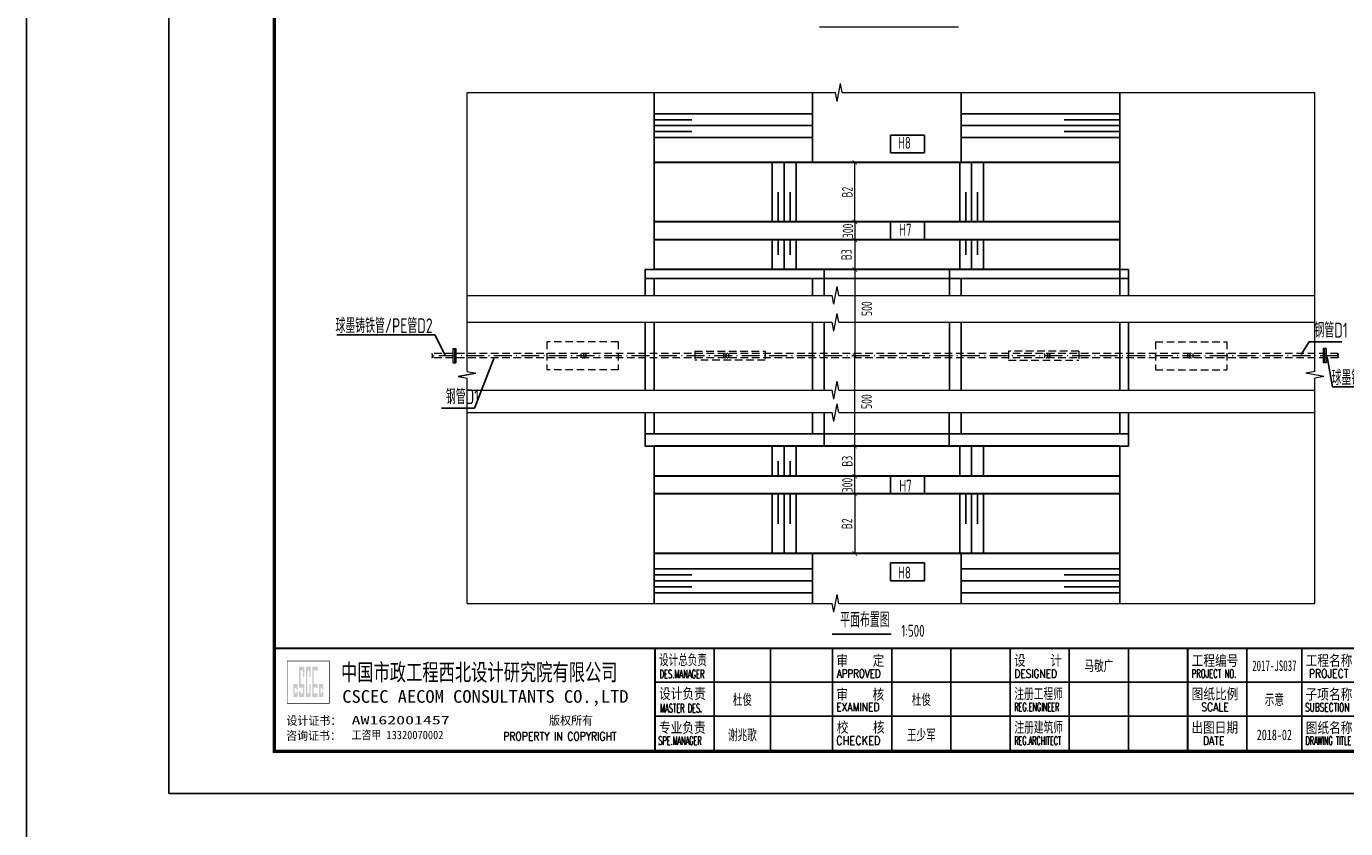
# Model space of a CAD drawing. Extents: x -493406 to 788281, y -294927 to -108123.
# Tile 4 of 7: x 451460 to 455891, y -289133 to -286440. Entities that reach past the tile are written whole.
import ezdxf
from ezdxf.enums import TextEntityAlignment as Align

# ---------------------------------------------------------------- set-up
doc = ezdxf.new("R2010")
doc.units = 0
for name, pattern in [('ACAD_ISO02W100', [15, 12, -3]), ('ACAD_ISO10W100', [18.5, 12, -3, 0.5, -3]), ('DASHED', [19.05, 12.7, -6.35])]:
    doc.linetypes.add(name, pattern=pattern)
doc.layers.add('GPSCOMMON', color=7, linetype='Continuous')
doc.layers.add('pp-com', color=7, linetype='Continuous')
for name, color, linetype, lineweight in [('SWJGYS01000', 24, 'Continuous', 0), ('标注', 4, 'Continuous', 13), ('河口线', 4, 'ACAD_ISO02W100', 70)]:
    doc.layers.add(name, color=color, linetype=linetype, lineweight=lineweight)
doc.styles.add('gpshz', font='tssdeng.shx', dxfattribs={"width": 0.7, "bigfont": 'tssdchn.shx'})
doc.styles.add('图签', font='txt', dxfattribs={"width": 0.66})
doc.styles.add('图签 1', font='romanc.shx', dxfattribs={"width": 0.8})
doc.styles.add('图签1', font='romanc.shx', dxfattribs={"width": 0.8})
doc.dimstyles.new('副本 (2) 1bi50', dxfattribs={"dimtxt": 35, "dimasz": 15, "dimexe": 15, "dimexo": 15, "dimgap": 0.01, "dimtad": 1, "dimdec": 0, "dimlfac": 5, "dimdsep": 46, "dimtxsty": 'gpshz', "dimblk": 'ARCHTICK', "dimcen": 2.5, "dimclrd": 256, "dimclre": 256, "dimclrt": 256, "dimadec": 0, "dimazin": 0, "dimtfac": 1, "dimtdec": 0, "dimtmove": 2, "dimatfit": 0, "dimfxl": 0, "dimlwd": -1, "dimlwe": -1, "dimarcsym": 0})

# ---------------------------------------------------------------- blocks, each defined once
blk = doc.blocks.new('_ArchTick')
at = {"color": 0, "linetype": 'ByBlock', "const_width": 0.15}
blk.add_lwpolyline([(-0.5, -0.5), (0.5, 0.5)], dxfattribs=at)
blk = doc.blocks.new('*D75')
at = {"layer": 'Defpoints', "color": 0}
for p in [(454242.5, -287096.6), (454242.5, -287156.6), (454242.5, -287156.6)]:
    blk.add_point(p, dxfattribs=at)
at = {"layer": '标注'}
for p, q in [((454227.5, -287096.6), (454227.5, -287096.6)), ((454242.5, -287096.6), (454242.5, -287156.6)), ((454227.5, -287156.6), (454227.5, -287156.6))]:
    blk.add_line(p, q, dxfattribs=at)
at = {"layer": '标注', "xscale": 15, "yscale": 15, "zscale": 15}
for p, rotation in [((454242.5, -287096.6), 90), ((454242.5, -287156.6), 270)]:
    blk.add_blockref('_ArchTick', p, dxfattribs=dict(at, rotation=rotation))
at = {"layer": '标注', "insert": (454219.5, -287126.6), "char_height": 35, "attachment_point": 5, "rotation": 90, "style": 'gpshz'}
blk.add_mtext('300', dxfattribs=at)
blk = doc.blocks.new('*U69')
at = {"linetype": 'Continuous'}
h = blk.add_hatch(color=0, dxfattribs=at)
h.paths.add_polyline_path([(30.15, 24.21), (30.15, 23.67), (29.79, 23.67), (29.79, 25.06), (30.15, 25.06), (30.15, 24.58), (30.49, 24.58), (30.49, 25.94), (29.45, 25.94), (29.45, 22.84), (30.49, 22.84), (30.49, 24.21)])
h.paths.add_polyline_path([(30.83, 24.21), (30.83, 22.84), (32.1, 22.84), (32.1, 25.94), (31.17, 25.94), (31.17, 29.16), (31.76, 29.16), (31.76, 27.64), (32.1, 27.64), (32.1, 29.98), (30.83, 29.98), (30.83, 25.06), (31.76, 25.06), (31.76, 23.67), (31.17, 23.67), (31.17, 24.21)])
h.paths.add_polyline_path([(33.25, 25.94), (33.25, 23.67), (32.78, 23.67), (32.78, 29.16), (33.25, 29.16), (33.25, 27.64), (33.59, 27.64), (33.59, 29.98), (32.44, 29.98), (32.44, 22.84), (33.59, 22.84), (33.59, 25.94)])
h.paths.add_polyline_path([(35.22, 29.98), (33.93, 29.98), (33.93, 22.84), (35.22, 22.84), (35.22, 23.67), (34.27, 23.67), (34.27, 25.06), (35.22, 25.06), (35.22, 25.94), (34.27, 25.94), (34.27, 29.16), (35.22, 29.16)])
h.paths.add_polyline_path([(36.25, 24.21), (36.25, 23.67), (35.9, 23.67), (35.9, 25.06), (36.25, 25.06), (36.25, 24.58), (36.59, 24.58), (36.59, 25.94), (35.56, 25.94), (35.56, 22.84), (36.59, 22.84), (36.59, 24.21)])
at = {"color": 0}
for p, q in [((129, 10.34), (129, 34.34)), ((142.36, 10.34), (142.36, 34.34)), ((157, 10.34), (157, 34.34)), ((171, 10.34), (171, 34.34)), ((185, 10.34), (185, 34.34)), ((199, 10.34), (199, 34.34)), ((213, 10.34), (213, 34.34)), ((227, 10.34), (227, 34.34)), ((255, 10.34), (255, 34.34)), ((268, 10.34), (268, 34.34)), ((115, 26.34), (330, 26.34)), ((115, 18.34), (327, 18.34))]:
    blk.add_line(p, q, dxfattribs=at)
blk.add_lwpolyline([(0, 0), (420, 0), (420, 297), (0, 297)], close=True, dxfattribs=at)
for points, const_width in [([(410, 10), (410, 287), (25, 287), (25, 10), (410, 10)], 0.75), ([(25, 34.34), (410, 34.34)], 0.5), ([(115, 10.34), (115, 34.34)], 0.5), ([(241, 10.34), (241, 34.34)], 0.5)]:
    blk.add_lwpolyline(points, dxfattribs=dict(at, const_width=const_width))
at = {"color": 0, "linetype": 'Continuous', "const_width": 0.107}
blk.add_lwpolyline([(28, 21.34), (38, 21.34), (38, 31.34), (28, 31.34)], close=True, dxfattribs=at)
at = {"color": 0, "linetype": 'Continuous'}
for s, height, style, width, p in [('中国市政工程西北设计研究院有限公司', 4, '图签', 0.74, (40.74, 26.71)), ('设计总负责', 2.5, '图签', 0.67, (115.98, 30.39)), ('审    定', 2.5, '图签', 0.85, (157.92, 30.22)), ('设    计', 2.5, '图签', 0.85, (199.94, 30.25)), ('工程编号', 2.5, '图签', 0.85, (241.94, 30.2)), ('工程名称', 2.5, '图签', 0.85, (268.91, 30.22)), ('DES.MANAGER', 2, '图签1', 0.55, (116.1, 27.26)), ('APPROVED', 2, '图签 1', 0.75, (158.02, 27.38)), ('DESIGNED', 2, '图签 1', 0.78, (199.99, 27.38)), ('PROJECT NO.', 2, '图签 1', 0.6, (241.93, 27.38)), ('PROJECT', 2, '图签 1', 0.8, (269.68, 27.39)), ('设计负责', 2.5, '图签', 0.85, (115.98, 22.4)), ('审    核', 2.5, '图签', 0.85, (157.92, 22.21)), ('注册工程师', 2.5, '图签', 0.68, (200, 22.38)), ('图纸比例', 2.5, '图签', 0.85, (241.94, 22.31)), ('子项名称', 2.5, '图签', 0.85, (268.88, 22.24)), ('CSCEC AECOM CONSULTANTS CO.,LTD', 3, '图签', 1.07, (41.06, 21.47)), ('MASTER DES.', 2, '图签1', 0.57, (116.21, 19.2)), ('EXAMINED', 2, '图签 1', 0.79, (157.88, 19.46)), ('REG.ENGINEER', 2, '图签 1', 0.53, (199.98, 19.5)), ('SCALE', 2, '图签 1', 0.8, (244.22, 19.48)), ('SUBSECTION', 2, '图签 1', 0.64, (268.76, 19.39)), ('专业负责', 2.5, '图签', 0.85, (115.95, 14.38)), ('校    核', 2.5, '图签', 0.85, (158, 14.42)), ('注册建筑师', 2.5, '图签', 0.68, (200.02, 14.45)), ('出图日期', 2.5, '图签', 0.85, (241.87, 14.4)), ('图纸名称', 2.5, '图签', 0.85, (268.91, 14.33)), ('PROPERTY IN COPYRIGHT', 2, '图签 1', 0.8, (79.11, 12.55)), ('SPE.MANAGER', 2, '图签 1', 0.56, (115.81, 11.53)), ('CHECKED', 2, '图签 1', 0.85, (157.85, 11.55)), ('REG.ARCHITECT', 2, '图签 1', 0.5, (199.98, 11.52)), ('DATE', 2, '图签 1', 0.8, (244.61, 11.52)), ('DRAWING TITLE', 2, '图签 1', 0.5, (268.86, 11.53))]:
    blk.add_text(s, height=height, dxfattribs=dict(at, style=style, width=width)).set_placement(p)
at = {"color": 0, "linetype": 'Continuous', "style": '图签'}
for s, p in [('设计证书：', (27.85, 16.24)), ('版权所有', (89.96, 16.29)), ('咨询证书：', (27.76, 12.7))]:
    blk.add_text(s, height=2, dxfattribs=at).set_placement(p)
at = {"color": 0, "linetype": 'Continuous', "style": '图签', "flags": 8}
for tag, width, p, p2 in [('设计总负责', 0.611046, (130.25, 28.99), (141.11, 28.99)), ('工程名称', 2.988281, (283.25, 28.99), (325.75, 28.99)), ('图纸编号', 2.575163, (345.13, 28.99), (381.76, 28.99)), ('子项名称', 2.988281, (283.25, 20.99), (325.75, 20.99))]:
    blk.add_attdef(tag, text='', height=2.5, dxfattribs=dict(at, width=width)).set_placement(p, p2, align=Align.FIT)
at = {"color": 0, "linetype": 'Continuous', "ltscale": 0.055, "style": '图签', "flags": 8}
for tag, width, p, p2 in [('审定', 1.617188, (172.25, 28.99), (183.75, 28.99)), ('设计', 1.617188, (214.25, 28.99), (225.75, 28.99)), ('工程编号', 0.738284, (256.25, 28.99), (266.75, 28.99)), ('版本', 1.530605, (397.87, 28.99), (408.75, 28.99)), ('设计负责', 0.763807, (130.25, 20.99), (141.11, 20.99)), ('审核', 1.617188, (172.25, 20.99), (183.75, 20.99)), ('注册工程师', 0.646875, (214.25, 20.99), (225.75, 20.99)), ('图纸比例', 0.738284, (256.25, 20.99), (266.75, 20.99)), ('专业负责', 0.763807, (130.25, 12.65), (141.11, 12.65)), ('校核', 1.617188, (172.25, 12.65), (183.75, 12.65)), ('注册建筑师', 0.646875, (214.25, 12.65), (225.75, 12.65)), ('出图日期', 0.738284, (256.25, 12.65), (266.75, 12.65))]:
    blk.add_attdef(tag, text='', height=2.5, dxfattribs=dict(at, width=width)).set_placement(p, p2, align=Align.FIT)
at = {"color": 0, "linetype": 'Continuous', "style": '图签'}
for tag, p, width in [('设计证书', (43.26, 16.37), 1.55), ('咨询证书', (43.26, 12.88), 0.9)]:
    blk.add_attdef(tag, p, '', height=2, dxfattribs=dict(at, width=width))
at = {"color": 0, "linetype": 'Continuous', "style": '图签', "width": 0.85}
for tag, height, p in [('图纸名称_1_1', 2.5, (305.02, 13.35)), ('图纸名称_2_1', 2.2, (305.02, 15.12)), ('图纸名称_2_2', 2.2, (305.02, 11.51))]:
    blk.add_attdef(tag, text='', height=height, dxfattribs=at).set_placement(p, align=Align.CENTER)
blk = doc.blocks.new('20180504.1607550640')
at = {"layer": 'GPSCOMMON'}
for p, q in [((453568.14, -286662.22, -1573.06), (453568.14, -287256.62, -1573.06)), ((454100.13, -286662.22, -423.94), (454100.13, -286896.62, -423.94)), ((454600.13, -286662.22, -423.94), (454600.13, -286896.62, -423.94)), ((455132.12, -287286.62, -423.94), (455132.12, -286662.22, -423.94)), ((454100.13, -286733.52, -484.95), (453568.14, -286733.52, -2501.3)), ((454600.13, -286733.52, -736.07), (455132.12, -286733.52, -3172.83)), ((453695.13, -286753.52, -598.65), (453568.14, -286753.52, -2229.7)), ((454100.13, -286773.52, -484.95), (453568.14, -286773.52, -2501.3)), ((454600.13, -286773.52, -736.07), (455132.12, -286773.52, -3172.83)), ((454945.13, -286753.52, -598.65), (455132.12, -286753.52, -3501.06)), ((453695.13, -286793.52, -598.65), (453568.14, -286793.52, -2229.7)), ((454100.13, -286813.52, -484.95), (453568.14, -286813.52, -2501.3)), ((454362.53, -286805.02, -423.94), (454362.53, -286865.02, -423.94)), ((454362.53, -286805.02, -423.94), (454476.53, -286805.02, -423.94)), ((454476.53, -286805.02, -423.94), (454476.53, -286865.02, -423.94)), ((454600.13, -286813.52, -736.07), (455132.12, -286813.52, -3172.83)), ((454945.13, -286793.52, -598.65), (455132.12, -286793.52, -3501.06)), ((454362.53, -286865.02, -423.94), (454476.53, -286865.02, -423.94)), ((453965.33, -286896.62, -423.94), (453965.33, -287096.62, -423.94)), ((454005.33, -286896.62, -423.94), (454005.33, -287096.62, -423.94)), ((454045.33, -286896.62, -423.94), (454045.33, -287096.62, -423.94)), ((454594.93, -286896.62, -423.94), (454594.93, -287096.62, -423.94)), ((454634.93, -286896.62, -423.94), (454634.93, -287096.62, -423.94)), ((454674.93, -286896.62, -423.94), (454674.93, -287096.62, -423.94)), ((453985.33, -286996.62, -423.94), (453985.33, -287096.62, -423.94)), ((454025.33, -286996.62, -423.94), (454025.33, -287096.62, -423.94)), ((454614.93, -286996.62, -423.94), (454614.93, -287096.62, -423.94)), ((454654.93, -286996.62, -423.94), (454654.93, -287096.62, -423.94)), ((454362.53, -287096.62, -423.94), (454362.53, -287156.62, -423.94)), ((454476.53, -287096.62, -423.94), (454476.53, -287156.62, -423.94)), ((453965.33, -287156.62, -423.94), (453965.33, -287256.62, -423.94)), ((453985.33, -287156.62, -423.94), (453985.33, -287206.62, -423.94)), ((454005.33, -287156.62, -423.94), (454005.33, -287256.62, -423.94)), ((454025.33, -287156.62, -423.94), (454025.33, -287206.62, -423.94)), ((454045.33, -287156.62, -423.94), (454045.33, -287256.62, -423.94)), ((454594.93, -287156.62, -423.94), (454594.93, -287256.62, -423.94)), ((454614.93, -287156.62, -423.94), (454614.93, -287206.62, -423.94)), ((454634.93, -287156.62, -423.94), (454634.93, -287256.62, -423.94)), ((454654.93, -287156.62, -423.94), (454654.93, -287206.62, -423.94)), ((454674.93, -287156.62, -423.94), (454674.93, -287256.62, -423.94)), ((453538.14, -287256.62, -2615), (453538.14, -287343.22, -2615)), ((453538.14, -287256.62, -2615), (453568.14, -287256.62, -423.94)), ((454140.13, -287256.62, -423.94), (454140.13, -287343.22, -423.94)), ((454560.13, -287256.62, -423.94), (454560.13, -287343.22, -423.94)), ((455132.12, -287256.62, -423.94), (455162.12, -287256.62, -423.94)), ((455162.12, -287256.62, -423.94), (455162.12, -287343.22, -423.94)), ((454140.13, -287286.62, -172.79), (453538.14, -287286.62, -2332.65)), ((453568.14, -287286.62, -2615), (453568.14, -287343.22, -2615)), ((454100.13, -287286.62, -423.94), (454100.13, -287343.22, -423.94)), ((454140.13, -287286.62, -172.79), (454560.13, -287286.62, -380.58)), ((454560.13, -287286.62, -380.58), (455162.12, -287286.62, -2990.78)), ((454600.13, -287286.62, -423.94), (454600.13, -287343.22, -423.94)), ((455132.12, -287286.62, -423.94), (455132.12, -287343.22, -423.94)), ((453538.14, -287433.48, -2615), (453538.14, -287661.32, -2615)), ((453568.14, -287433.48, -2615), (453568.14, -287661.32, -2615)), ((454100.13, -287433.48, -423.94), (454100.13, -287661.32, -423.94)), ((454140.13, -287433.48, -423.94), (454140.13, -287661.32, -423.94)), ((454560.13, -287433.48, -423.94), (454560.13, -287661.32, -423.94)), ((454600.13, -287433.48, -423.94), (454600.13, -287661.32, -423.94)), ((455132.12, -287433.48, -3035.42), (455132.12, -287661.32, -3035.42)), ((455162.12, -287433.48, -3035.42), (455162.12, -287661.32, -3035.42)), ((452502.6, -287475.82, -2016.35), (452832.37, -287475.82, -2016.35)), ((452867.87, -287545.52, -2440.29), (452832.37, -287475.82, -2016.35)), ((455768, -287498.86), (455741.26, -287541.97, -2843.56)), ((455768, -287498.86), (455878.5, -287498.86)), ((452964.86, -287721.92), (453030.46, -287555.52, -2479.54)), ((455846.44, -287650.2, -2016.35), (455829.29, -287549.07, -2855.73)), ((452910.42, -287615.31, -2016.35), (452969.99, -287604.21, -2016.35)), ((455846.44, -287650.2, -2016.35), (456189.91, -287650.2, -2016.35)), ((452854.36, -287721.92), (452964.86, -287721.92)), ((453538.14, -287736.78, -2615), (453538.14, -287849.62, -2615)), ((453568.14, -287736.78, -2615), (453568.14, -287808.18, -2615)), ((454100.13, -287736.78, -423.94), (454100.13, -287808.18, -423.94)), ((454140.13, -287736.78, -423.94), (454140.13, -287849.62, -423.94)), ((454559.07, -287736.78, -2714.73), (454559.07, -287849.62, -2714.73)), ((454600.13, -287736.78, -423.94), (454600.13, -287808.18, -423.94)), ((455132.12, -287736.78, -728.73), (455132.12, -287808.18, -728.73)), ((455132.12, -287736.78, -728.73), (455132.12, -287808.18, -728.73)), ((455162.12, -287736.78, -728.73), (455162.12, -287849.62, -728.73)), ((454140.13, -287808.18, -172.79), (453538.14, -287808.18, -2332.65)), ((454140.13, -287808.18, -172.79), (454559.07, -287808.18, -376)), ((454559.07, -287808.18, -376), (455162.12, -287808.18, -2990.78)), ((453538.14, -287849.62, -2615), (453568.14, -287849.62, -2448.35)), ((453568.14, -287849.62, -598.65), (453568.14, -288376.72, -598.65)), ((453965.33, -287949.62, -423.94), (453965.33, -287849.62, -423.94)), ((454005.33, -287949.62, -423.94), (454005.33, -287849.62, -423.94)), ((454045.33, -287949.62, -423.94), (454045.33, -287849.62, -423.94)), ((454594.93, -287949.62, -423.94), (454594.93, -287849.62, -423.94)), ((454634.93, -287949.62, -423.94), (454634.93, -287849.62, -423.94)), ((454674.93, -287949.62, -423.94), (454674.93, -287849.62, -423.94)), ((455132.12, -287849.62, -903.45), (455132.12, -288376.72, -903.45)), ((455162.12, -287849.62, -728.73), (455132.12, -287849.62, -728.73)), ((453985.33, -287949.62, -423.94), (453985.33, -287899.62, -423.94)), ((454025.33, -287949.62, -423.94), (454025.33, -287899.62, -423.94)), ((454362.53, -288009.62, -423.94), (454362.53, -287949.62, -423.94)), ((454476.53, -288009.62, -423.94), (454476.53, -287949.62, -423.94)), ((453965.33, -288209.62, -423.94), (453965.33, -288009.62, -423.94)), ((453985.33, -288109.62, -423.94), (453985.33, -288009.62, -423.94)), ((454005.33, -288209.62, -423.94), (454005.33, -288009.62, -423.94)), ((454025.33, -288109.62, -423.94), (454025.33, -288009.62, -423.94)), ((454045.33, -288209.62, -423.94), (454045.33, -288009.62, -423.94)), ((454594.93, -288209.62, -423.94), (454594.93, -288009.62, -423.94)), ((454614.93, -288109.62, -423.94), (454614.93, -288009.62, -423.94)), ((454634.93, -288209.62, -423.94), (454634.93, -288009.62, -423.94)), ((454654.93, -288109.62, -423.94), (454654.93, -288009.62, -423.94)), ((454674.93, -288209.62, -423.94), (454674.93, -288009.62, -423.94)), ((454100.13, -288209.62, -423.94), (454100.13, -288376.72, -423.94)), ((454600.13, -288209.62, -423.94), (454600.13, -288376.72, -423.94)), ((454362.53, -288301.22, -423.94), (454362.53, -288241.22, -423.94)), ((454362.53, -288241.22, -423.94), (454476.53, -288241.22, -423.94)), ((454476.53, -288301.22, -423.94), (454476.53, -288241.22, -423.94)), ((454100.13, -288261.42, -484.95), (453568.14, -288261.42, -2501.3)), ((453695.13, -288281.42, -598.65), (453568.14, -288281.42, -2229.7)), ((454600.13, -288261.42, -736.07), (455132.12, -288261.42, -3172.83)), ((454945.13, -288281.42, -598.65), (455132.12, -288281.42, -3501.06)), ((454100.13, -288301.42, -484.95), (453568.14, -288301.42, -2501.3)), ((453695.13, -288321.42, -598.65), (453568.14, -288321.42, -2229.7)), ((454100.13, -288341.42, -484.95), (453568.14, -288341.42, -2501.3)), ((454362.53, -288301.22, -423.94), (454476.53, -288301.22, -423.94)), ((454600.13, -288301.42, -736.07), (455132.12, -288301.42, -3172.83)), ((454600.13, -288341.42, -736.07), (455132.12, -288341.42, -3172.83)), ((454945.13, -288321.42, -598.65), (455132.12, -288321.42, -3501.06))]:
    blk.add_line(p, q, dxfattribs=at)
blk.add_lwpolyline([(451460.3, -283910.4), (458292.3, -283910.4), (458292.3, -294926.9), (451460.3, -294926.9)], close=True, dxfattribs=at)
for centre, start, end in [((452830.62, -287541.97, -2440.29), 150, 210), ((452830.62, -287549.07, -2440.29), 150, 210), ((452818.32, -287549.07, -2440.29), 330, 30), ((455871.39, -287541.97, -2860.7), 150, 210), ((455859.09, -287541.97, -2860.7), 330, 30), ((455859.09, -287549.07, -2860.7), 330, 30)]:
    blk.add_arc(centre, 7.1, start, end, dxfattribs=at)
at = {"layer": 'SWJGYS01000', "color": 1, "linetype": 'Continuous', "lineweight": 30}
for p, q in [((455132.12, -286896.62, -2868.77), (453568.14, -286896.62, -2448.35)), ((455132.12, -287096.62, -2868.77), (453568.14, -287096.62, -2448.35)), ((455132.12, -287156.62, -2868.77), (453568.14, -287156.62, -2448.35)), ((455132.12, -287256.62, -2868.77), (453568.14, -287256.62, -2448.35)), ((455132.12, -287849.62, -2868.77), (453568.14, -287849.62, -2448.35)), ((455132.12, -287949.62, -2868.77), (453568.14, -287949.62, -2448.35)), ((455132.12, -288009.62, -2868.77), (453568.14, -288009.62, -2448.35)), ((455132.12, -288209.62, -2868.77), (453568.14, -288209.62, -2448.35))]:
    blk.add_line(p, q, dxfattribs=at)
at = {"layer": 'SWJGYS01000', "color": 1, "linetype": 'DASHED', "lineweight": 15, "ltscale": 2}
for p, q in [((453208.19, -287498.52, 2191.06), (453208.19, -287592.52, 2191.06)), ((453448.19, -287498.52, -2508.47), (453208.19, -287498.52, -2508.47)), ((453448.19, -287498.52, 2191.06), (453448.19, -287592.52, 2191.06)), ((455252.07, -287498.52, 2191.06), (455252.07, -287592.52, 2191.06)), ((455252.07, -287498.52, -2508.47), (455492.07, -287498.52, -2508.47)), ((455492.07, -287498.52, 2191.06), (455492.07, -287592.52, 2191.06)), ((455865.24, -287538.42, -2860.7), (452824.47, -287538.42, -2440.29)), ((453705.44, -287530.62, 2191.06), (453705.44, -287560.42, 2191.06)), ((453705.44, -287530.62, -8672.17), (453941.1, -287530.62, -7394.84)), ((453941.1, -287530.62, 2191.06), (453941.1, -287560.42, 2191.06)), ((454759.16, -287530.62, 2191.06), (454759.16, -287560.42, 2191.06)), ((454994.82, -287530.62, -8672.17), (454759.16, -287530.62, -7394.84)), ((454994.82, -287530.62, 2191.06), (454994.82, -287560.42, 2191.06)), ((455865.24, -287552.62, -2860.7), (452824.47, -287552.62, -2440.29)), ((453941.1, -287560.42, -7394.84), (453705.44, -287560.42, -8672.17)), ((454759.16, -287560.42, -7394.84), (454994.82, -287560.42, -8672.17)), ((453448.19, -287592.52, -2508.47), (453208.19, -287592.52, -2508.47)), ((455252.07, -287592.52, -2508.47), (455492.07, -287592.52, -2508.47))]:
    blk.add_line(p, q, dxfattribs=at)
at = {"layer": 'SWJGYS01000', "color": 1, "linetype": 'ACAD_ISO10W100', "lineweight": 15, "ltscale": 5}
for p, q in [((455865.24, -287545.52, -2860.7), (452824.47, -287545.52, -2440.29)), ((453322.53, -287538.42, -312.01), (453322.53, -287552.62, -312.01)), ((453819.73, -287552.62, -312.01), (453819.73, -287538.42, -312.01)), ((454880.53, -287552.62, -312.01), (454880.53, -287538.42, -312.01)), ((455377.73, -287538.42, -312.01), (455377.73, -287552.62, -312.01))]:
    blk.add_line(p, q, dxfattribs=at)
for centre, start, end in [((453326.67, -287545.52, 4694.14), 270, 90), ((453334.06, -287545.52, 4694.14), 270, 90), ((453808.2, -287545.52, 4694.14), 90, 270), ((453815.59, -287545.52, 4694.14), 90, 270), ((454884.67, -287545.52, 4694.14), 270, 90), ((454892.06, -287545.52, 4694.14), 270, 90), ((455366.2, -287545.52, 4694.14), 90, 270), ((455373.59, -287545.52, 4694.14), 90, 270)]:
    blk.add_arc(centre, 7.1, start, end, dxfattribs=at)
at = {"layer": '标注'}
for p, q in [((454123.56, -286441.94), (454590.62, -286441.94)), ((454183.06, -286692.01, -423.94), (454194.17, -286632.43, -423.94)), ((454199.73, -286662.22, -423.94), (454194.17, -286632.43, -423.94)), ((452940.21, -286662.22, -2440.29), (454177.51, -286662.22, -423.94)), ((452940.21, -287598.65, -2016.35), (452940.21, -286662.22, -2016.35)), ((454183.06, -286692.01, -423.94), (454177.51, -286662.22, -423.94)), ((454199.73, -286662.22, -423.94), (455787.45, -286662.22, -2860.7)), ((455787.45, -287598.65, -2436.76), (455787.45, -286662.22, -2436.76)), ((454242.53, -287096.62, -423.94), (454242.53, -286896.62, -423.94)), ((454242.53, -287156.62, -423.94), (454242.53, -287256.62, -423.94)), ((454242.53, -287256.62, -423.94), (454242.53, -287545.52, -423.94)), ((454171.96, -287373.01, -3038.95), (454183.06, -287313.43, -3038.95)), ((454188.62, -287343.22, -3038.95), (454183.06, -287313.43, -3038.95)), ((452940.21, -287343.22, -5667.72), (454166.4, -287343.22, -3038.95)), ((454171.96, -287373.01, -3038.95), (454166.4, -287343.22, -3038.95)), ((454188.62, -287343.22, -3038.95), (455787.45, -287343.22, -2520.45)), ((454171.96, -287463.26, -423.94), (454183.06, -287403.69, -423.94)), ((454188.62, -287433.48, -423.94), (454183.06, -287403.69, -423.94)), ((452940.21, -287433.48, -3052.71), (454166.4, -287433.48, -423.94)), ((454171.96, -287463.26, -423.94), (454166.4, -287433.48, -423.94)), ((454188.62, -287433.48, -423.94), (455787.45, -287433.48, 94.55)), ((452893.07, -287521.67, -4631.35), (452893.07, -287569.37, -4631.35)), ((452893.07, -287521.67, -4631.35), (452903.07, -287521.67, -4631.35)), ((452898.07, -287521.67, -4631.35), (452898.07, -287569.37, -4631.35)), ((452903.07, -287521.67, -4631.35), (452903.07, -287569.37, -4631.35)), ((454242.53, -287849.62, -423.94), (454242.53, -287545.52, -423.94)), ((455815.29, -287521.67, -5051.77), (455815.29, -287569.37, -5051.77)), ((455825.29, -287521.67, -5051.77), (455815.29, -287521.67, -5051.77)), ((455820.29, -287521.67, -5051.77), (455820.29, -287569.37, -5051.77)), ((455825.29, -287521.67, -5051.77), (455825.29, -287569.37, -5051.77)), ((452893.07, -287569.37, -4631.35), (452903.07, -287569.37, -4631.35)), ((455825.29, -287569.37, -5051.77), (455815.29, -287569.37, -5051.77)), ((452910.42, -287615.31, -2016.35), (452940.21, -287620.87, -2016.35)), ((452940.21, -287598.65, -2016.35), (452969.99, -287604.21, -2016.35)), ((452940.21, -288376.72, -2016.35), (452940.21, -287620.87, -2016.35)), ((454171.96, -287691.11, -3038.95), (454183.06, -287631.53, -3038.95)), ((454188.62, -287661.32, -3038.95), (454183.06, -287631.53, -3038.95)), ((455787.45, -287598.65, -2436.76), (455757.67, -287604.21, -2436.76)), ((455817.24, -287615.31, -2436.76), (455757.67, -287604.21, -2436.76)), ((455817.24, -287615.31, -2436.76), (455787.45, -287620.87, -2436.76)), ((455787.45, -288376.72, -2436.76), (455787.45, -287620.87, -2436.76)), ((452940.21, -287661.32, -1374.36), (454166.4, -287661.32, -3038.95)), ((454055.22, -287661.32, -3038.95), (454166.4, -287661.32, -3038.95)), ((454171.96, -287691.11, -3038.95), (454166.4, -287661.32, -3038.95)), ((454188.62, -287661.32, -3038.95), (455787.45, -287661.32, -2520.45)), ((454171.96, -287766.56, -423.94), (454183.06, -287706.99, -423.94)), ((454188.62, -287736.78, -423.94), (454183.06, -287706.99, -423.94)), ((452940.21, -287736.78, -3052.71), (454166.4, -287736.78, -423.94)), ((454171.96, -287766.56, -423.94), (454166.4, -287736.78, -423.94)), ((454188.62, -287736.78, -423.94), (455787.45, -287736.78, 94.55)), ((454242.53, -287949.62, -423.94), (454242.53, -287849.62, -423.94)), ((454242.53, -288009.62, -423.94), (454242.53, -287949.62, -423.94)), ((454242.53, -288009.62, -423.94), (454242.53, -288209.62, -423.94)), ((452940.21, -288376.72, -2440.29), (454166.4, -288376.72, -423.94)), ((454171.96, -288406.51, -423.94), (454166.4, -288376.72, -423.94)), ((454171.96, -288406.51, -423.94), (454183.06, -288346.93, -423.94)), ((454188.62, -288376.72, -423.94), (454183.06, -288346.93, -423.94)), ((454188.62, -288376.72, -423.94), (455787.45, -288376.72, -2860.7))]:
    blk.add_line(p, q, dxfattribs=at)
at = {"layer": '标注', "const_width": 5}
blk.add_lwpolyline([(454165.95, -288480.1), (454365.3, -288480.1)], dxfattribs=at)
at = {"layer": 'pp-com'}
ref = blk.add_blockref('*U69', (451938.3, -289015.44), dxfattribs=dict(at, xscale=14.2, yscale=14.2, zscale=14.2))
ref.add_attrib('咨询证书', '工咨甲 13320070002', (452552.55, -288832.59), dxfattribs={"layer": '0', "color": 0, "height": 28.4, "style": '图签', "width": 0.9})
ref.add_attrib('出图日期', '2018-02', dxfattribs={"layer": '0', "color": 1, "height": 35.5, "style": '图签', "width": 0.7, "flags": 8}).set_placement((455651.6, -288835.81), align=Align.CENTER)
ref.add_attrib('图纸比例', '示意', dxfattribs={"layer": '0', "color": 0, "height": 35.5, "style": '图签', "width": 0.7, "flags": 8}).set_placement((455651.6, -288717.4), align=Align.CENTER)
ref.add_attrib('工程编号', '2017-JS037', dxfattribs={"layer": '0', "color": 0, "height": 35.5, "style": '图签', "width": 0.587346, "flags": 8}).set_placement((455577.05, -288603.8), (455726.15, -288603.8), align=Align.FIT)
ref.add_attrib('设计', '马敬广', dxfattribs={"layer": '0', "color": 0, "height": 35.5, "style": '图签', "width": 0.7, "flags": 8}).set_placement((455062.3, -288603.8), align=Align.CENTER)
ref.add_attrib('校核', '王少军', dxfattribs={"layer": '0', "color": 0, "height": 35.5, "style": '图签', "width": 0.7, "flags": 8}).set_placement((454465.9, -288835.81), align=Align.CENTER)
ref.add_attrib('审核', '杜俊', dxfattribs={"layer": '0', "color": 0, "height": 35.5, "style": '图签', "width": 0.7, "flags": 8}).set_placement((454465.9, -288717.4), align=Align.CENTER)
ref.add_attrib('专业负责', '谢兆歌', dxfattribs={"layer": '0', "color": 0, "height": 35.5, "style": '图签', "width": 0.7, "flags": 8}).set_placement((453864.98, -288835.81), align=Align.CENTER)
ref.add_attrib('设计负责', '杜俊', dxfattribs={"layer": '0', "color": 0, "height": 35.5, "style": '图签', "width": 0.7, "flags": 8}).set_placement((453864.98, -288717.4), align=Align.CENTER)
ref.add_attrib('设计证书', 'AW162001457', (452552.55, -288782.96), dxfattribs={"layer": '0', "color": 0, "height": 28.4, "style": '图签', "width": 1.55})
at = {"layer": '标注', "xscale": 15, "yscale": 15, "zscale": 15}
for p, rotation in [((454242.53, -286896.62, -423.94), 90), ((454242.53, -287096.62, -423.94), 270), ((454242.53, -287156.62, -423.94), 90), ((454242.53, -287256.62, -423.94), 270), ((454242.53, -287256.62, -423.94), 90), ((454242.53, -287545.52, -423.94), 270), ((454242.53, -287545.52, -423.94), 90), ((454242.53, -287849.62, -423.94), 270), ((454242.53, -287949.62, -423.94), 270), ((454242.53, -288009.62, -423.94), 270), ((454242.53, -288209.62, -423.94), 270)]:
    blk.add_blockref('_ArchTick', p, dxfattribs=dict(at, rotation=rotation))
at = {"layer": '标注', "style": 'gpshz', "width": 0.7}
for s, p in [('球墨铸铁管/PE管D2', (452498.14, -287469.96, -2440.29)), ('钢管D1', (455786.29, -287484.96)), ('球墨铸铁管/PE管D2', (455843.58, -287644.35, -2440.29)), ('钢管D1', (452869.19, -287708.02))]:
    blk.add_text(s, height=50, dxfattribs=at).set_placement(p)
for s, height, p in [('平面布置图', 50, (454359.41, -288471.89)), ('1:500', 40, (454476.9, -288500.78))]:
    blk.add_text(s, height=height, dxfattribs=at).set_placement(p, align=Align.BOTTOM_RIGHT)
at = {"layer": '标注', "char_height": 35, "attachment_point": 5, "rotation": 90, "style": 'gpshz'}
for s, insert in [('B2', (454217.32, -286996.62, -423.94)), ('B3', (454214.74, -287206.62, -423.94)), ('500', (454282.76, -287387.62)), ('500', (454282.26, -287699.62)), ('B3', (454217.29, -287899.62, -423.94)), ('300', (454217.54, -287979.62, -423.94)), ('B2', (454216.31, -288109.62, -423.94))]:
    blk.add_mtext(s, dxfattribs=dict(at, insert=insert))
at = {"layer": '河口线', "linetype": 'Continuous', "lineweight": 0, "style": 'gpshz', "width": 0.7}
for s, p in [('H8', (454387.53, -286851.12, -423.94)), ('H7', (454391.23, -287142.72, -423.94)), ('H7', (454391.93, -288002.09, -423.94)), ('H8', (454387.53, -288293.69, -423.94))]:
    blk.add_text(s, height=40, dxfattribs=at).set_placement(p)
at = {"layer": '标注'}
dim = blk.add_linear_dim(base=(454242.53, -287156.62, -423.94), p1=(454242.53, -287096.62, -423.94), p2=(454242.53, -287156.62, -423.94), angle=90, dimstyle='副本 (2) 1bi50', override={"dimtxsty": 'gpshz'}, dxfattribs=at)
dim.commit()
dim.dimension.update_dxf_attribs({"geometry": '*D75', "text_midpoint": (454219.53, -287126.62, -423.94), "dimtype": 160})

msp = doc.modelspace()

# ---------------------------------------------------------------- block references
at = {"layer": 'GPSCOMMON'}
msp.add_blockref('20180504.1607550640', (0, 0), dxfattribs=at)

doc.saveas('drawing.dxf')
